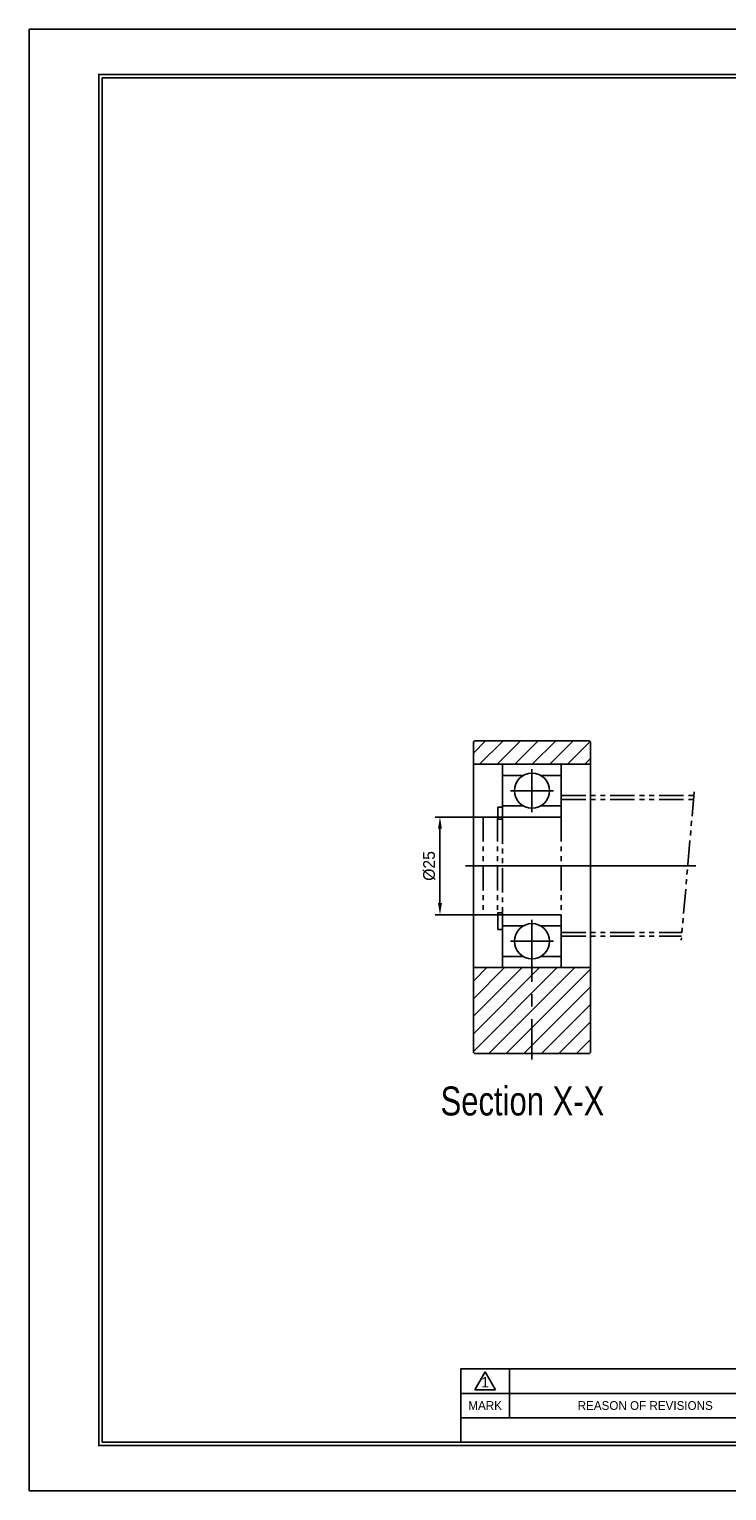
# Model space of a CAD drawing. Header units: millimetres. Extents: x 0 to 529, y 0 to 374.
# Tile 1 of 3: x 0 to 178, y 0 to 374. Entities that reach past the tile are written whole.
import ezdxf
from ezdxf.enums import TextEntityAlignment as Align

# ---------------------------------------------------------------- set-up
doc = ezdxf.new("R2010")
doc.units = ezdxf.units.MM
doc.linetypes.add('CENTER', pattern=[50.8, 31.75, -6.35, 6.35, -6.35])
doc.linetypes.add('PHANTOM', pattern=[2.5, 1.25, -0.25, 0.25, -0.25, 0.25, -0.25])
doc.layers.get('0').update_dxf_attribs({"linetype": 'CONTINUOUS'})
doc.layers.get('DEFPOINTS').update_dxf_attribs({"linetype": 'CONTINUOUS'})
for name, color, linetype in [('center', 1, 'CENTER'), ('L1', 7, 'CONTINUOUS'), ('OUTLINE', 7, 'CONTINUOUS'), ('phantom', 6, 'PHANTOM')]:
    doc.layers.add(name, color=color, linetype=linetype)
doc.dimstyles.get("Standard").update_dxf_attribs({"dimtxt": 3, "dimasz": 3, "dimexe": 1.2, "dimexo": 0, "dimgap": 1.2, "dimtad": 1, "dimdec": 3, "dimzin": 11, "dimdsep": 46, "dimtxsty": 'Standard', "dimcen": 0, "dimclrd": 5, "dimclre": 5, "dimclrt": 3, "dimadec": 0, "dimazin": 0, "dimtfac": 0.6, "dimtdec": 3, "dimtmove": 0, "dimatfit": 3, "dimfxl": 0, "dimtolj": 1, "dimtzin": 11, "dimarcsym": 0})

# ---------------------------------------------------------------- blocks, each defined once
blk = doc.blocks.new('표제란')
at = {"layer": 'L1', "color": 0}
for p, q in [((297, 210), (0, 210)), ((0, 210), (0, 0)), ((0, 0), (297, 0))]:
    blk.add_line(p, q, dxfattribs=at)
at = {"layer": 'L1'}
for p, q in [((160, 17.5), (62, 17.5)), ((62, 17.5), (62, 7)), ((64, 14.51), (65.5, 17.1)), ((65.5, 17.1), (67, 14.51)), ((69, 17.5), (69, 10.5)), ((147, 14), (62, 14)), ((64, 14.51), (67, 14.51)), ((147, 10.5), (62, 10.5))]:
    blk.add_line(p, q, dxfattribs=at)
at = {"layer": 'L1', "const_width": 0.25}
blk.add_lwpolyline([(290.5, 6.5), (290.5, 203.5), (10, 203.5), (10, 6.5)], close=True, dxfattribs=at)
at = {"layer": 'L1'}
blk.add_lwpolyline([(290, 7), (290, 203), (10.5, 203), (10.5, 7)], close=True, dxfattribs=at)
for s, height, p in [('1', 1.5, (65.5, 15.61)), ('MARK', 1.25, (65.5, 12.25)), ('REASON OF REVISIONS', 1.25, (88.5, 12.25))]:
    blk.add_text(s, height=height, dxfattribs=at).set_placement(p, align=Align.MIDDLE_CENTER)
for tag, p in [('필렛', (179.25, 10.9)), ('모따기', (179.25, 8.3))]:
    blk.add_attdef(tag, text='', height=1.15, dxfattribs=at).set_placement(p, align=Align.MIDDLE_LEFT)
at = {"layer": 'OUTLINE', "ltscale": 0.5}
for tag, p, height in [('TITLE', (237.17, 24.41), 2.5), ('도번', (251.18, 15.64), 2.5), ('SCALE', (253.78, 9.55), 1.2), ('DATE', (277.02, 9.51), 1.2)]:
    blk.add_attdef(tag, p, '', height=height, dxfattribs=at)
blk = doc.blocks.new('*D2')
at = {"layer": 'DEFPOINTS', "color": 0}
for p in [(121.08, 172.31), (105.04, 147.31), (121.08, 147.31)]:
    blk.add_point(p, dxfattribs=at)
at = {"layer": 'OUTLINE', "color": 5, "lineweight": -2}
for p, q in [((121.08, 172.31), (103.84, 172.31)), ((105.04, 169.31), (105.04, 150.31)), ((121.08, 147.31), (103.84, 147.31))]:
    blk.add_line(p, q, dxfattribs=at)
at = {"layer": 'OUTLINE', "color": 5}
for points in [[(104.54, 169.31), (105.54, 169.31), (105.04, 172.31)], [(104.54, 150.31), (105.54, 150.31), (105.04, 147.31)]]:
    blk.add_solid(points, dxfattribs=at)
at = {"layer": 'OUTLINE', "color": 3, "insert": (102.3, 159.81), "char_height": 3, "attachment_point": 5, "rotation": 90}
blk.add_mtext('\\A1;%%C25', dxfattribs=at)

msp = doc.modelspace()

# ---------------------------------------------------------------- hatches: boundary and pattern name
at = {"layer": 'OUTLINE'}
h = msp.add_hatch(dxfattribs=at)
h.set_pattern_fill('ANSI31', color=5, style=0)
h.set_pattern_definition([(45, (-835.738, -60.1562), (-2.245064, 2.245064), [])])
h.paths.add_polyline_path([(113.8798, 191.8121), (113.5798, 191.5121), (113.5798, 185.8121), (143.5798, 185.8121), (143.5798, 191.5121), (143.2798, 191.8121)])
h.paths.add_polyline_path([(128.5798, 111.8121), (143.2798, 111.8121), (143.5798, 112.1121), (143.5798, 133.8121), (128.5798, 133.8121)])
h.paths.add_polyline_path([(113.5798, 112.1121), (113.8798, 111.8121), (128.5798, 111.8121), (128.5798, 133.8121), (113.5798, 133.8121)])

# ---------------------------------------------------------------- linework, layer by layer
at = {"layer": 'center', "ltscale": 0.5}
for p, q in [((128.5798, 173.5621), (128.5798, 184.5621)), ((123.0798, 179.0621), (134.0798, 179.0621)), ((128.5798, 146.0621), (128.5798, 110.3122)), ((123.0798, 140.5621), (134.0798, 140.5621))]:
    msp.add_line(p, q, dxfattribs=at)
at = {"layer": 'OUTLINE'}
for p, q in [((113.8798, 191.8121), (113.5798, 191.5121)), ((113.5798, 191.5121), (113.5798, 112.1121)), ((113.8798, 191.8121), (143.2798, 191.8121)), ((143.2798, 191.8121), (143.5798, 191.5121)), ((143.5798, 191.5121), (143.5798, 112.1121)), ((113.5798, 185.8121), (143.5798, 185.8121)), ((121.0798, 171.7621), (121.0798, 185.8121)), ((136.0798, 172.3121), (136.0798, 185.8121)), ((126.3298, 182.9592), (121.0798, 182.9592)), ((130.8298, 182.9592), (136.0798, 182.9592)), ((119.8798, 174.8621), (121.0798, 174.8621)), ((119.8798, 171.7621), (119.8798, 174.8621)), ((126.3298, 175.165), (121.0798, 175.165)), ((121.0798, 172.3121), (136.0798, 172.3121)), ((130.8298, 175.165), (136.0798, 175.165)), ((111.6087, 159.8121), (170.5195, 159.8121)), ((119.8798, 143.5726), (119.8798, 147.8621)), ((121.0798, 133.8121), (121.0798, 147.8621)), ((121.0798, 147.3121), (136.0798, 147.3121)), ((136.0798, 133.8121), (136.0798, 147.3121)), ((119.8798, 143.5726), (121.0798, 143.5726)), ((126.3298, 144.4592), (121.0798, 144.4592)), ((130.8298, 144.4592), (136.0798, 144.4592)), ((126.3298, 136.665), (121.0798, 136.665)), ((130.8298, 136.665), (136.0798, 136.665)), ((113.5798, 133.8121), (143.5798, 133.8121)), ((113.5798, 112.1121), (113.8798, 111.8121)), ((113.8798, 111.8121), (143.2798, 111.8121)), ((143.2798, 111.8121), (143.5798, 112.1121))]:
    msp.add_line(p, q, dxfattribs=at)
for centre in [(128.5798, 179.0621), (128.5798, 140.5621)]:
    msp.add_circle(centre, 4.5, dxfattribs=at)
at = {"layer": 'phantom', "ltscale": 5}
for p, q in [((136.0798, 177.8121), (169.978, 177.8121)), ((136.0798, 176.8121), (169.8905, 176.8121)), ((170.0655, 178.8121), (166.7409, 140.8121)), ((116.0798, 172.3121), (119.7298, 172.3121)), ((116.0798, 172.3121), (116.0798, 147.3121)), ((119.7298, 172.3121), (119.7298, 147.3121)), ((136.0798, 172.3121), (136.0798, 147.3121)), ((119.7298, 171.7621), (119.8798, 171.7621)), ((119.8798, 171.7621), (121.0798, 171.7621)), ((121.0798, 171.7621), (121.0798, 147.8621)), ((116.0798, 147.3121), (119.7298, 147.3121)), ((119.7298, 147.8621), (119.8798, 147.8621)), ((119.8798, 147.8621), (121.0798, 147.8621)), ((136.0798, 142.8121), (166.9159, 142.8121)), ((136.0798, 141.8121), (166.8284, 141.8121))]:
    msp.add_line(p, q, dxfattribs=at)

# ---------------------------------------------------------------- block references
at = {"layer": 'OUTLINE', "xscale": 1.78012422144, "yscale": 1.78012422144, "zscale": 1.78012422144}
msp.add_blockref('표제란', (0, 0), dxfattribs=at)

# ---------------------------------------------------------------- texts
at = {"lineweight": 9, "width": 0.8}
msp.add_text('Section X-X', height=7.41312, dxfattribs=at).set_placement((105.1984, 95.9915))

# ---------------------------------------------------------------- dimensions: what is measured, and where the dimension line sits
at = {"layer": 'OUTLINE'}
dim = msp.add_linear_dim(base=(105.0406, 147.3121), p1=(121.0798, 172.3121), p2=(121.0798, 147.3121), angle=90, text='%%C<>', dimstyle='Standard', override={"dimgap": 1.2, "dimsah": 1, "dimse1": 0, "dimse2": 0, "dimsd1": 0, "dimsd2": 0, "dimtol": 0, "dimlim": 0}, dxfattribs=at)
dim.commit()
dim.dimension.update_dxf_attribs({"geometry": '*D2', "text_midpoint": (102.3026, 159.8121)})

doc.saveas('drawing.dxf')
